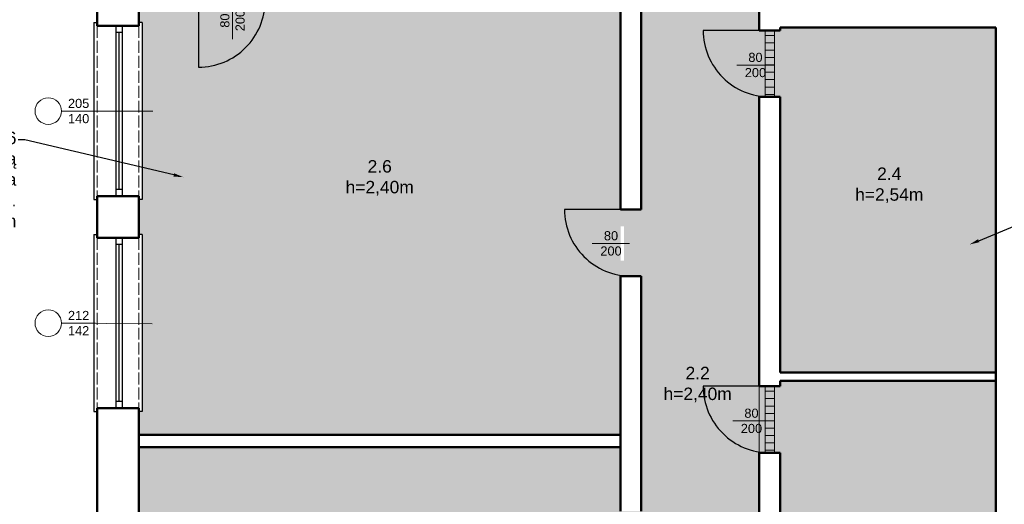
# Model space of a CAD drawing. Header units: metres. Extents: x 158874 to 185002, y -166493 to -154354.
# Tile 68 of 95: x 182627 to 183812, y -159029 to -158446. Entities that reach past the tile are written whole.
import ezdxf
from ezdxf import colors
from ezdxf.entities.mleader import LeaderData, LeaderLine
from ezdxf.math import Vec2, Vec3

# ---------------------------------------------------------------- set-up
doc = ezdxf.new("R2010")
doc.units = ezdxf.units.M
doc.linetypes.add('ACAD_ISO02W100', pattern=[15, 12, -3])
for name, color, linetype, lineweight in [('2 (średnia)', 1, 'Continuous', 25), ('3 (cienka przerywana)', 252, 'ACAD_ISO02W100', 13), ('3 (cienka)', 252, 'Continuous', 9), ('gruba50', 7, 'Continuous', 50), ('Wymiarowanie', 1, 'Continuous', 9), ('wymiarowanie9', 1, 'Continuous', 9)]:
    doc.layers.add(name, color=color, linetype=linetype, lineweight=lineweight)
doc.styles.add('Opisowy', font='arial.ttf')
doc.styles.get("Standard").update_dxf_attribs({"font": 'arial.ttf'})

# ---------------------------------------------------------------- blocks, each defined once
blk = doc.blocks.new('*U404')
at = {"color": 0, "linetype": 'ByBlock', "ltscale": 10}
blk.add_lwpolyline([(0, 0), (0, 1000, 0.414214), (-1000, 0)], format="xyb", dxfattribs=at)
blk = doc.blocks.new('*U357')
at = {"color": 0, "linetype": 'ByBlock', "ltscale": 10}
blk.add_lwpolyline([(0, 0), (0, -1000, -0.414214), (-1000, 0)], format="xyb", dxfattribs=at)
blk = doc.blocks.new('*U401')
at = {"color": 0, "linetype": 'ByBlock', "ltscale": 10}
blk.add_lwpolyline([(0, 0), (0, 1000, 0.414214), (-1000, 0)], format="xyb", dxfattribs=at)

msp = doc.modelspace()

# ---------------------------------------------------------------- hatches: boundary and pattern name
at = {"layer": 'wymiarowanie9', "ltscale": 0.2, "true_color": 0x636466, "transparency": 33554508}
h = msp.add_hatch(color=251, dxfattribs=at)
h.dxf.hatch_style = 1
edge = h.paths.add_edge_path()
edge.add_line((183517.2, -158539.1), (183517.2, -158337.8))
edge.add_line((183517.2, -158337.8), (183517.2, -158239.8))
edge.add_line((183517.2, -158239.8), (183509, -158239.8))
edge.add_line((183509, -158239.8), (183509, -158227.8))
edge.add_line((183509, -158227.8), (183429.2, -158227.8))
edge.add_arc((183509, -158233.8), 80, 175.6988, 180)
edge.add_line((183429, -158233.8), (183429, -158239.8))
edge.add_line((183429, -158239.8), (183375.2, -158239.8))
edge.add_line((183375.2, -158239.8), (183375.2, -158287.1))
edge.add_line((183375.2, -158287.1), (183375.2, -158367.1))
edge.add_line((183375.2, -158367.1), (183390.2, -158367.1))
edge.add_line((183390.2, -158367.1), (183390.2, -158417.1))
edge.add_line((183390.2, -158417.1), (183375.2, -158417.1))
edge.add_line((183375.2, -158417.1), (183375.2, -158674.8))
edge.add_line((183375.2, -158674.8), (183350.2, -158674.8))
edge.add_line((183350.2, -158674.8), (183350.2, -158753.8))
edge.add_arc((183362.7, -158674.8), 80, 261.0107, 270)
edge.add_line((183362.7, -158754.8), (183375.2, -158754.8))
edge.add_line((183375.2, -158754.8), (183375.2, -159037.8))
edge.add_line((183375.2, -159037.8), (183350.2, -159037.8))
edge.add_line((183350.2, -159037.8), (183350.2, -159116.8))
edge.add_arc((183362.7, -159037.8), 80, 261.0107, 270)
edge.add_line((183362.7, -159117.8), (183375.2, -159117.8))
edge.add_line((183375.2, -159117.8), (183375.2, -159328.8))
edge.add_line((183375.2, -159328.8), (183395.2, -159328.8))
edge.add_line((183395.2, -159328.8), (183395.2, -159353.8))
edge.add_arc((183495.2, -159353.8), 100, 180, 270)
edge.add_line((183495.2, -159453.8), (183495.2, -159353.8))
edge.add_line((183495.2, -159353.8), (183495.2, -159328.8))
edge.add_line((183495.2, -159328.8), (183517.2, -159328.8))
edge.add_line((183517.2, -159328.8), (183517.2, -158967.5))
edge.add_line((183517.2, -158967.5), (183517.2, -158887.5))
edge.add_line((183517.2, -158887.5), (183517.2, -158539.1))
h.paths.add_polyline_path([(183451.9, -158227.7), (183493, -158227.7)])
h.paths.add_polyline_path([(183323.2, -158736.2), (183354.4, -158736.2), (183354.4, -158695.1), (183323.2, -158695.1)])
h.paths.add_polyline_path([(183349.8, -159099.1), (183350, -159099.1), (183350, -159058), (183349.8, -159058)])
h.paths.add_polyline_path([(183478.7, -159375.2), (183478.7, -159343.5), (183437.7, -159343.5), (183437.7, -159375.2)], flags=16)
at = {"layer": 'wymiarowanie9', "ltscale": 0.2, "transparency": 33554508}
h = msp.add_hatch(color=3, dxfattribs=at)
h.dxf.hatch_style = 1
h.paths.add_polyline_path([(183350.2, -158430.8), (182922.2, -158430.8), (182922.2, -158415.8), (182842.2, -158415.8), (182842.2, -158430.8), (182770.2, -158430.8), (182770.2, -158449.7), (182774.2, -158449.7), (182774.2, -158662.7), (182770.2, -158662.7), (182770.2, -158704.9), (182774.2, -158704.9), (182774.2, -158917.9), (182770.2, -158917.9), (182770.2, -158945.8), (183350.2, -158945.8), (183350.2, -158754.8), (183350.2, -158674.8)])
h.paths.add_polyline_path([(183350.2, -158736.2), (183350.2, -158735.3), (183350.2, -158694.2), (183350.2, -158695.1)], flags=17)
at = {"layer": 'wymiarowanie9', "ltscale": 0.2, "true_color": 0x136734, "transparency": 33554508}
h = msp.add_hatch(color=116, dxfattribs=at)
h.dxf.hatch_style = 1
h.paths.add_polyline_path([(183802.2, -158455.8), (183542.2, -158455.8), (183542.2, -158459.1), (183517.2, -158459.1), (183517.2, -158538.1, 0.039243), (183529.7, -158539.1), (183542.2, -158539.1), (183542.2, -158870.8), (183802.2, -158870.8)])
at = {"layer": 'wymiarowanie9', "ltscale": 0.2}
h = msp.add_hatch(color=2, dxfattribs=at)
h.dxf.hatch_style = 1
h.paths.add_polyline_path([(183535.6, -158527.3), (183524.3, -158527.3), (183524.3, -158536.2), (183535.6, -158536.2)])
h.paths.add_polyline_path([(183535.6, -158509.5), (183524.3, -158509.5), (183524.3, -158518.4), (183535.6, -158518.4)])
h.paths.add_polyline_path([(183535.6, -158491.7), (183524.3, -158491.7), (183524.3, -158500.6), (183535.6, -158500.6)])
h.paths.add_polyline_path([(183535.6, -158474), (183524.3, -158474), (183524.3, -158482.9), (183535.6, -158482.9)])
h.paths.add_polyline_path([(183535.6, -158459.1), (183524.3, -158459.1), (183524.3, -158465.1), (183535.6, -158465.1)])
at = {"layer": 'wymiarowanie9', "ltscale": 0.2, "true_color": 0x991b1e, "transparency": 33554508}
h = msp.add_hatch(color=244, dxfattribs=at)
h.dxf.hatch_style = 1
h.paths.add_polyline_path([(183802.2, -158880.8), (183542.2, -158880.8), (183542.2, -158887.5), (183517.2, -158887.5), (183517.2, -158966.5, 0.039243), (183529.7, -158967.5), (183542.2, -158967.5), (183542.2, -159328.8), (183802.2, -159328.8)])
at = {"layer": 'wymiarowanie9', "ltscale": 0.2}
h = msp.add_hatch(color=2, dxfattribs=at)
h.dxf.hatch_style = 1
h.paths.add_polyline_path([(183535.6, -158955.6), (183524.3, -158955.6), (183524.3, -158964.5), (183535.6, -158964.5)])
h.paths.add_polyline_path([(183535.6, -158937.9), (183524.3, -158937.9), (183524.3, -158946.8), (183535.6, -158946.8)])
h.paths.add_polyline_path([(183535.6, -158920.1), (183524.3, -158920.1), (183524.3, -158929), (183535.6, -158929)])
h.paths.add_polyline_path([(183535.6, -158902.3), (183524.3, -158902.3), (183524.3, -158911.2), (183535.6, -158911.2)])
h.paths.add_polyline_path([(183535.6, -158887.5), (183524.3, -158887.5), (183524.3, -158893.5), (183535.6, -158893.5)])
at = {"layer": 'wymiarowanie9', "ltscale": 0.2, "true_color": 0x2776bb, "transparency": 33554508}
h = msp.add_hatch(color=152, dxfattribs=at)
h.dxf.hatch_style = 1
h.paths.add_polyline_path([(183350.2, -159117.8), (183350.2, -159037.8), (183350.2, -158960.8), (182770.2, -158960.8), (182770.2, -159328.8), (183083.2, -159328.8), (183083.2, -159324.8), (183245.2, -159324.8), (183245.2, -159328.8), (183350.2, -159328.8)])

# ---------------------------------------------------------------- linework, layer by layer
at = {"layer": '2 (średnia)', "color": 0}
for p, q in [((182716.2, -158449.7), (182716.2, -158662.7)), ((182716.2, -158449.7), (182720.2, -158449.7)), ((182774.2, -158449.7), (182770.2, -158449.7)), ((182774.2, -158449.7), (182774.2, -158662.7)), ((182742.3, -158453.7), (182742.3, -158658.7)), ((182750.3, -158461.7), (182742.3, -158461.7)), ((182746.3, -158461.7), (182746.3, -158650.7)), ((182750.3, -158453.7), (182750.2, -158658.7)), ((182750.1, -158650.7), (182742.2, -158650.7)), ((182716.2, -158662.7), (182720.2, -158662.7)), ((182774.2, -158662.7), (182770.2, -158662.7)), ((182716.2, -158704.9), (182716.2, -158917.9)), ((182716.2, -158704.9), (182720.2, -158704.9)), ((182742.3, -158708.9), (182742.3, -158913.9)), ((182750.3, -158708.9), (182750.2, -158913.9)), ((182774.2, -158704.9), (182770.2, -158704.9)), ((182774.2, -158704.9), (182774.2, -158917.9)), ((182750.3, -158716.9), (182742.3, -158716.9)), ((182746.3, -158716.9), (182746.3, -158905.9)), ((182750.1, -158905.9), (182742.2, -158905.9)), ((182716.2, -158917.9), (182720.2, -158917.9)), ((182774.2, -158917.9), (182770.2, -158917.9))]:
    msp.add_line(p, q, dxfattribs=at)
at = {"layer": '3 (cienka przerywana)', "color": 0, "ltscale": 1.2}
for p, q in [((182720.2, -158453.7), (182720.2, -158658.7)), ((182770.2, -158453.7), (182770.2, -158658.7)), ((182720.2, -158708.9), (182720.2, -158913.9)), ((182770.2, -158708.9), (182770.2, -158913.9))]:
    msp.add_line(p, q, dxfattribs=at)
at = {"layer": '3 (cienka)', "color": 0}
for p, q in [((182883, -158424.8), (182883, -158469.8)), ((183535.1, -158500.8), (183490.1, -158500.8)), ((182718.2, -158556.2), (182677.2, -158556.2)), ((182677.2, -158556.2), (182787, -158556.2)), ((183361.1, -158715.5), (183316.2, -158715.5)), ((182718.2, -158811.4), (182677.2, -158811.4)), ((182677.2, -158811.4), (182786.1, -158812.1)), ((183530.2, -158929.1), (183485.3, -158929.1))]:
    msp.add_line(p, q, dxfattribs=at)
for centre in [(182661.2, -158556.2), (182661.2, -158811.4)]:
    msp.add_circle(centre, 16, dxfattribs=at)
at = {"layer": 'gruba50', "color": 0, "ltscale": 0.2}
for p, q in [((182720.2, -157965.8), (182720.2, -158449.7)), ((182770.2, -158015.8), (182770.2, -158453.7)), ((183350.2, -158367.1), (183350.2, -158674.8)), ((182720.2, -158409), (182720.2, -158453.7)), ((183375.2, -158417.1), (183375.2, -158674.8)), ((183517.2, -158417.8), (183517.2, -158459.1)), ((182720.2, -158453.7), (182770.2, -158453.7)), ((183517.2, -158459.1), (183542.2, -158459.1)), ((183542.2, -158455.8), (183802.2, -158455.8)), ((183542.2, -158455.8), (183542.2, -158459.1)), ((183802.2, -158455.8), (183802.2, -159328.8)), ((183517.2, -158539.1), (183517.2, -158887.5)), ((183517.2, -158539.1), (183542.2, -158539.1)), ((183542.2, -158539.1), (183542.2, -158870.8)), ((182720.2, -158658.7), (182720.2, -158708.9)), ((182720.2, -158658.7), (182770.2, -158658.7)), ((182770.2, -158658.7), (182770.2, -158708.9)), ((183350.2, -158674.8), (183375.2, -158674.8)), ((182720.2, -158708.9), (182770.2, -158708.9)), ((183350.2, -158754.8), (183350.2, -159037.8)), ((183350.2, -158754.8), (183375.2, -158754.8)), ((183375.2, -158754.8), (183375.2, -159037.8)), ((183542.2, -158870.8), (183802.2, -158870.8)), ((183517.2, -158887.5), (183542.2, -158887.5)), ((183542.2, -158880.8), (183802.2, -158880.8)), ((183542.2, -158880.8), (183542.2, -158887.5)), ((182720.2, -158913.9), (182720.2, -158960)), ((182720.2, -158913.9), (182770.2, -158913.9)), ((182720.2, -158917.9), (182720.2, -159378.8)), ((182770.2, -158913.9), (182770.2, -158960)), ((182770.2, -158917.9), (182770.2, -159328.8)), ((182770.2, -158945.8), (183350.2, -158945.8)), ((182770.2, -158960.8), (183350.2, -158960.8)), ((183517.2, -158967.5), (183517.2, -159328.8)), ((183517.2, -158967.5), (183542.2, -158967.5)), ((183542.2, -158967.5), (183542.2, -159328.8))]:
    msp.add_line(p, q, dxfattribs=at)
at = {"layer": 'wymiarowanie9', "color": 1, "ltscale": 0.2}
for p, q in [((183524.3, -158538.9), (183524.3, -158459.1)), ((183535.6, -158539.1), (183535.6, -158459.1)), ((183524.3, -158465.1), (183535.6, -158465.1)), ((183524.3, -158474), (183535.6, -158474)), ((183524.3, -158474), (183535.6, -158474)), ((183524.3, -158482.9), (183535.6, -158482.9)), ((183524.3, -158482.9), (183535.6, -158482.9)), ((183524.3, -158491.7), (183535.6, -158491.7)), ((183524.3, -158491.7), (183535.6, -158491.7)), ((183524.3, -158500.6), (183535.6, -158500.6)), ((183524.3, -158509.5), (183535.6, -158509.5)), ((183524.3, -158509.5), (183535.6, -158509.5)), ((183524.3, -158518.4), (183535.6, -158518.4)), ((183524.3, -158527.3), (183535.6, -158527.3)), ((183524.3, -158527.3), (183535.6, -158527.3)), ((183524.3, -158536.2), (183535.6, -158536.2)), ((183524.3, -158967.3), (183524.3, -158887.5)), ((183535.6, -158967.5), (183535.6, -158887.5)), ((183524.3, -158893.5), (183535.6, -158893.5)), ((183524.3, -158902.3), (183535.6, -158902.3)), ((183524.3, -158902.3), (183535.6, -158902.3)), ((183524.3, -158911.2), (183535.6, -158911.2)), ((183524.3, -158911.2), (183535.6, -158911.2)), ((183524.3, -158920.1), (183535.6, -158920.1)), ((183524.3, -158920.1), (183535.6, -158920.1)), ((183524.3, -158929), (183535.6, -158929)), ((183524.3, -158937.9), (183535.6, -158937.9)), ((183524.3, -158937.9), (183535.6, -158937.9)), ((183524.3, -158946.8), (183535.6, -158946.8)), ((183524.3, -158955.6), (183535.6, -158955.6)), ((183524.3, -158955.6), (183535.6, -158955.6)), ((183524.3, -158964.5), (183535.6, -158964.5))]:
    msp.add_line(p, q, dxfattribs=at)
at = {"layer": 'wymiarowanie9', "color": 0, "ltscale": 0.2}
msp.add_line((183517.2, -158967.5), (183517.2, -158887.5), dxfattribs=at)

# ---------------------------------------------------------------- block references
at = {"layer": '2 (średnia)', "color": 0, "yscale": 0.08, "zscale": 0.08}
for name, p, xscale, rotation in [('*U401', (182842.2, -158423.3), 0.08, 180), ('*U357', (183529.7, -158459.1), -0.08, 270), ('*U404', (183362.7, -158674.8), 0.08, 90), ('*U357', (183529.7, -158887.5), -0.08, 270)]:
    msp.add_blockref(name, p, dxfattribs=dict(at, xscale=xscale, rotation=rotation))

# ---------------------------------------------------------------- texts
at = {"layer": '3 (cienka)', "color": 0, "insert": (182883, -158447.3), "char_height": 11, "attachment_point": 5, "rotation": 90}
msp.add_mtext_dynamic_manual_height_columns('\\pxqc;80\\P200', width=30.403, gutter_width=12.5, heights=[0], dxfattribs=at)
at = {"layer": '3 (cienka)', "color": 0, "char_height": 11, "attachment_point": 5}
for s, insert in [('\\pxqc;80\\P200', (183512.6, -158500.8)), ('\\pxqc;205\\P140', (182697.7, -158556.2)), ('\\pxqc;80\\P200', (183338.7, -158715.5)), ('\\pxqc;212\\P142', (182697.7, -158811.4)), ('\\pxqc;80\\P200', (183507.8, -158929.1))]:
    msp.add_mtext_dynamic_manual_height_columns(s, width=30.403, gutter_width=12.5, heights=[0], dxfattribs=dict(at, insert=insert))
at = {"layer": 'Wymiarowanie', "color": 0, "char_height": 15, "attachment_point": 1, "style": 'Opisowy'}
for s, insert in [('\\A1;\\pxqc;2.6\\Ph=2,40m', (183020.3, -158615.2)), ('\\A1;\\pxqc;2.4\\Ph=2,54m', (183633.8, -158624.1)), ('\\A1;\\pxqc;2.2 \\Ph=2,40m', (183403.1, -158864))]:
    msp.add_mtext_dynamic_manual_height_columns(s, width=79.824, gutter_width=20, heights=[0], dxfattribs=dict(at, insert=insert))

# ---------------------------------------------------------------- leaders
at = {"layer": 'wymiarowanie9', "color": 217, "ltscale": 0.2, "true_color": 0x93278f}
ml = msp.add_multileader_mtext('Standard', dxfattribs=at)
ml.set_content('\\A1;remont pom. 2.5\\P- wymiana płytek podłogowych z wykonaniem uszczelnienia \\Pfolią w płynie z wywinięciem na ściany min. 20cm\\P- wymiana płytek ściennych\\P- malowanie sufitów farbą lateksową\\P- wymiana deszczownic wraz z bateriami\\P- wymiana umywalki wraz z baterią + dołożenie  1szt.\\P- demontaż miski ustępowej oraz zbiornika elektrycznego na CWU\\P- wymiana wpustów podłogowych na liniowe\\P- wymiana drzwi na nowe wyposażone w otwory nawietrzające min. 220cm{\\H0.7x;\\S2^ ;}\\P- wymiana włącznika świateł + oświetlenia 3szt.\\P- wymiana wewnętrznych maskujących kratek wentylacyjnych\\P- wymiana wieszaków', color=(147, 39, 143))
ml.set_leader_properties()
ml.build(insert=Vec2(0, 0))
ml.multileader.update_dxf_attribs({"arrow_head_size": 12})
ctx = ml.context
ctx.base_point, ctx.char_height, ctx.arrow_head_size, ctx.plane_origin = Vec3(182000.4, -157718.4), 15, 12, Vec3(182586.6, -157666.8)
ctx.text_align_type = 2
notes = []
notes.append((ctx, [(1, (1, 1, 0), (182712.9, -157718.4), (-1, 0), 8, [(0, [(183048.4, -158055.1)], 0, [])])]))
ctx.mtext.insert, ctx.mtext.alignment, ctx.mtext.flow_direction = Vec3(182702.9, -157708.7), 3, 5
at = {"layer": 'wymiarowanie9', "color": 4, "ltscale": 0.2}
ml = msp.add_multileader_mtext('Standard', dxfattribs=at)
ml.set_content('remont pom. 2.7\\P- wymiana płytek podłogowych z wykonaniem uszczelnienia \\Pfolią w płynie z wywinięciem na ściany min. 20cm\\P- wymiana płytek ściennych\\P- malowanie ścian i sufitów farbą lateksową\\P- wymiana baterii prysznicowej\\P- wymiana umywalki wraz z baterią\\P- wymiana miski ustępowej\\P- wymiana wpustów podłogowych', color=4)
ml.set_leader_properties()
ml.build(insert=Vec2(0, 0))
ml.multileader.update_dxf_attribs({"arrow_head_size": 12})
ctx = ml.context
ctx.base_point, ctx.char_height, ctx.arrow_head_size, ctx.plane_origin = Vec3(182148.3, -158060.6), 15, 12, Vec3(182456.3, -158008.9)
ctx.text_align_type = 2
notes.append((ctx, [(1, (1, 1, 0), (182713.1, -158060.6), (-1, 0), 8, [(0, [(182793.4, -158103.4)], 0, [])])]))
ctx.mtext.insert, ctx.mtext.alignment, ctx.mtext.flow_direction = Vec3(182703.1, -158050.9), 3, 5
at = {"layer": 'wymiarowanie9', "color": 5, "ltscale": 0.2}
ml = msp.add_multileader_mtext('Standard', dxfattribs=at)
ml.set_content('\\A1;remont pom. 2.8\\P- malowanie ścian i sufitów farbą lateksową/olejną\\P- montaż wewnętrznej maskującej kratki wentylacyjnej\\P- wykonanie otworów nawietrzających w  drzwiach na korytarz min. 220cm{\\H0.7x;\\S2^ ;}\\P- wykonanie podcięcia w drzwiach na poddasze min. 2cm', color=5)
ml.set_leader_properties()
ml.build(insert=Vec2(0, 0))
ml.multileader.update_dxf_attribs({"arrow_head_size": 12})
ctx = ml.context
ctx.base_point, ctx.char_height, ctx.arrow_head_size, ctx.plane_origin = Vec3(184099.7, -158132.3), 15, 12, Vec3(184864.3, -158671.9)
notes.append((ctx, [(0, (1, 1, 0), (184091.7, -158132.3), (1, 0), 8, [(0, [(183749.4, -158272.3)], 0, [])])]))
ctx.mtext.insert, ctx.mtext.flow_direction = Vec3(184101.7, -158122.6), 5
at = {"layer": 'wymiarowanie9', "color": 3, "ltscale": 0.2}
ml = msp.add_multileader_mtext('Standard', dxfattribs=at)
ml.set_content('remont pom. 2.6\\P- malowanie ścian farbą lateksową\\P- malowanie drewianych okładzin sufitowych farbą do drewna\\P- montaż nawietrzaków higrosterowanych okiennych 2szt.\\P- wykonanie podcięcia w drzwiach do pokoju min. 2cm', color=3)
ml.set_leader_properties()
ml.build(insert=Vec2(0, 0))
ml.multileader.update_dxf_attribs({"arrow_head_size": 12})
ctx = ml.context
ctx.base_point, ctx.char_height, ctx.arrow_head_size, ctx.plane_origin = Vec3(182053.9, -158590.7), 15, 12, Vec3(182211.3, -158887.4)
ctx.text_align_type = 2
notes.append((ctx, [(1, (1, 1, 0), (182632.8, -158590.7), (-1, 0), 8, [(0, [(182824, -158635.8)], 0, [])])]))
ctx.mtext.insert, ctx.mtext.alignment, ctx.mtext.flow_direction = Vec3(182622.8, -158581), 3, 5
at = {"layer": 'wymiarowanie9', "color": 116, "ltscale": 0.2, "true_color": 0x136734}
ml = msp.add_multileader_mtext('Standard', dxfattribs=at)
ml.set_content('\\A1;remont pom. 2.4\\P- malowanie ścian i sufitów farbą lateksową/olejną\\P- wykonanie otworów nawietrzających w drzwiach min. 220cm{\\H0.7x;\\S2^ ;}', color=(19, 103, 52))
ml.set_leader_properties()
ml.build(insert=Vec2(0, 0))
ml.multileader.update_dxf_attribs({"arrow_head_size": 12})
ctx = ml.context
ctx.base_point, ctx.char_height, ctx.arrow_head_size, ctx.plane_origin = Vec3(184096.4, -158585.4), 15, 12, Vec3(184582.4, -159126.5)
notes.append((ctx, [(0, (1, 1, 0), (184088.4, -158585.4), (1, 0), 8, [(0, [(183770.3, -158716.8)], 0, [])])]))
ctx.mtext.insert, ctx.mtext.flow_direction = Vec3(184098.4, -158575.7), 5
for ctx, leaders in notes:
    for number, flags, end, landing, length, lines in leaders:
        leader = LeaderData()
        leader.index, (leader.has_last_leader_line, leader.has_dogleg_vector, leader.attachment_direction) = number, flags
        leader.last_leader_point, leader.dogleg_vector, leader.dogleg_length = Vec3(end), Vec3(landing), length
        for number, points, colour, breaks in lines:
            line = LeaderLine()
            line.index, line.vertices, line.color, line.breaks = number, Vec3.list(points), colors.encode_raw_color(colour), breaks
            leader.lines.append(line)
        ctx.leaders.append(leader)

doc.saveas('drawing.dxf')
